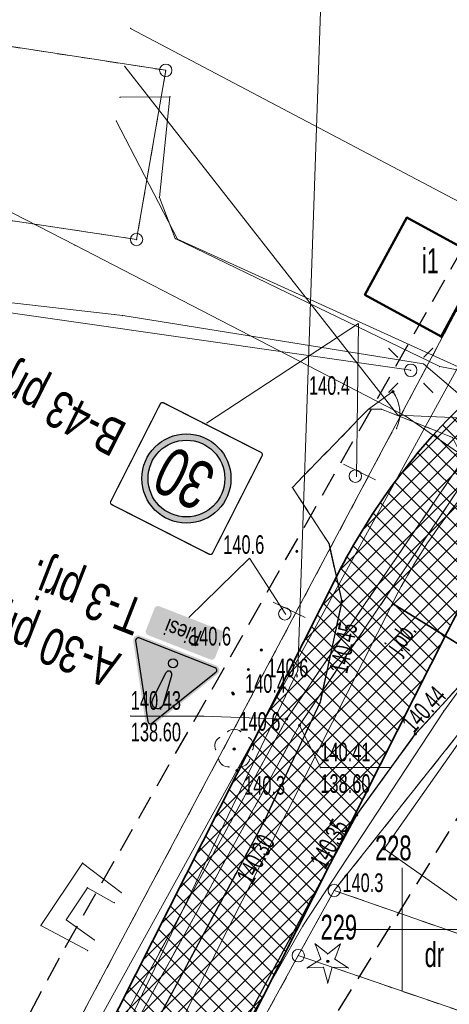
# Model space of a CAD drawing. Extents: x 6456700 to 6518119, y 5963420 to 5980059.
# Tile 34 of 256: x 6511653 to 6511671, y 5964046 to 5964086. Entities that reach past the tile are written whole.
import ezdxf
from ezdxf.enums import TextEntityAlignment as Align

# ---------------------------------------------------------------- set-up
doc = ezdxf.new("R2010")
doc.units = 0
doc.header["$MEASUREMENT"] = 0
for name, pattern in [('L_0_03', [1, 0.5, -0.5]), ('L_0_04', [1.5, 1, -0.5]), ('L_0_52', [1, 0.75, -0.25])]:
    doc.linetypes.add(name, pattern=pattern)
doc.layers.get('0').update_dxf_attribs({"color": 2, "linetype": 'CONTINUOUS', "lineweight": 5})
for name, color, linetype, lineweight in [('18mm Kreska ciągła', 7, 'CONTINUOUS', 18), ('202_punkt_graniczny', 7, 'CONTINUOUS', 18), ('210_oznaczenie_konturu_uzytku_gruntowego', 96, 'CONTINUOUS', 18), ('211_numer_dzialki_ewidencyjnej', 7, 'CONTINUOUS', 18), ('218_kontur_uzytku_gruntowego', 96, 'L_0_03', 18), ('219_dzialka_ewidencyjna', 7, 'CONTINUOUS', 18), ('312_budynek_ewidencyjny', 7, 'CONTINUOUS', 18), ('312_oznaczenie_budynku_ewidencyjnego_Atr117', 7, 'CONTINUOUS', 18), ('35mm Ciągła', 7, 'CONTINUOUS', 35), ('drzewo_iglaste', 7, 'CONTINUOUS', 18), ('drzewo_lisciaste', 7, 'CONTINUOUS', 18), ('furtka', 7, 'CONTINUOUS', 18), ('inna_budowla', 7, 'CONTINUOUS', 18), ('jezdnia', 7, 'CONTINUOUS', 18), ('jezdnia_Atr17', 7, 'CONTINUOUS', 18), ('kraweznik', 7, 'CONTINUOUS', 18), ('latarnia', 7, 'CONTINUOUS', 18), ('ogrodzenie_trwale', 7, 'CONTINUOUS', 18), ('pikieta_naturalna', 7, 'CONTINUOUS', 18), ('pikieta_naturalna_Atr2', 7, 'CONTINUOUS', 18), ('pikieta_sztuczna', 7, 'CONTINUOUS', 18), ('pikieta_sztuczna_Atr2', 7, 'CONTINUOUS', 18), ('przewod_elektroenergetyczny_podziemny', 7, 'CONTINUOUS', 18), ('przewod_kanalizacyjny', 7, 'CONTINUOUS', 18), ('przewod_kanalizacyjny___ob__projektowany', 7, 'CONTINUOUS', 18), ('przewod_wodociagowy', 7, 'CONTINUOUS', 18), ('przewod_wodociagowy___ob__projektowany', 7, 'CONTINUOUS', 18), ('rzedna', 7, 'CONTINUOUS', 18), ('rzedna_Atr2', 7, 'CONTINUOUS', 18), ('rzedna_Atr3', 7, 'CONTINUOUS', 18), ('sciana_oporowa__linia_', 7, 'CONTINUOUS', 18), ('siatka_krzyrzy', 7, 'CONTINUOUS', 18), ('Zakres', 7, 'CONTINUOUS', 18)]:
    doc.layers.add(name, color=color, linetype=linetype, lineweight=lineweight)
doc.layers.add('ZNAKI_PIONOWE', color=7, linetype='CONTINUOUS')
doc.styles.add('A_TEXT', font='arial.ttf', dxfattribs={"width": 0.7})
doc.styles.get("Standard").update_dxf_attribs({"font": 'txt', "width": 0.75})

# ---------------------------------------------------------------- blocks, each defined once
blk = doc.blocks.new('mdcp_nowa')
at = {"layer": 'drzewo_iglaste', "linetype": 'Continuous', "lineweight": 18, "true_color": 0x009900}
blk.add_hatch(color=94, dxfattribs=at).paths.add_polyline_path([(6494396.99, 5980498.67, 1), (6494396.99, 5980498.77, 1)])
at = {"layer": 'drzewo_lisciaste', "linetype": 'Continuous', "lineweight": 18, "true_color": 0x009900}
blk.add_hatch(color=94, dxfattribs=at).paths.add_polyline_path([(6494393.21, 5980507.24, 1), (6494393.21, 5980507.34, 1)])
at = {"layer": 'pikieta_naturalna', "linetype": 'Continuous', "lineweight": 18, "true_color": 0x000000}
for points in [[(6494401.57, 5980523.905, 1), (6494401.57, 5980523.995, 1)], [(6494399.62, 5980521.675, 1), (6494399.62, 5980521.765, 1)], [(6494395.74, 5980515.225, 1), (6494395.74, 5980515.315, 1)], [(6494394.31, 5980511.245, 1), (6494394.31, 5980511.335, 1)], [(6494393.78, 5980510.455, 1), (6494393.78, 5980510.545, 1)], [(6494393.15, 5980509.515, 1), (6494393.15, 5980509.605, 1)], [(6494393.18, 5980509.465, 1), (6494393.18, 5980509.555, 1)], [(6494393.32, 5980506.375, 1), (6494393.32, 5980506.465, 1)], [(6494399.27, 5980503.215, 1), (6494399.27, 5980503.305, 1)]]:
    blk.add_hatch(color=18, dxfattribs=at).paths.add_polyline_path(points)
at = {"layer": 'pikieta_sztuczna', "linetype": 'Continuous', "lineweight": 18, "true_color": 0x000000}
for points in [[(6494397.56, 5980513.205, 1), (6494397.56, 5980513.295, 1)], [(6494400.53, 5980507.855, 1), (6494400.53, 5980507.945, 1)], [(6494398.16, 5980504.585, 1), (6494398.16, 5980504.675, 1)], [(6494394.43, 5980504.365, 1), (6494394.43, 5980504.455, 1)]]:
    blk.add_hatch(color=18, dxfattribs=at).paths.add_polyline_path(points)
at = {"layer": 'rzedna', "linetype": 'Continuous', "lineweight": 18, "true_color": 0x000000}
for points in [[(6494395.33, 5980508.455, 1), (6494395.33, 5980508.545, 1)], [(6494395.85, 5980508.205, 1), (6494395.85, 5980508.295, 1)]]:
    blk.add_hatch(color=18, dxfattribs=at).paths.add_polyline_path(points)
at = {"layer": '202_punkt_graniczny', "color": 7, "linetype": 'Continuous', "lineweight": 18}
for centre in [(6494390.45, 5980534.69), (6494389.27, 5980527.86), (6494397.25, 5980501.58), (6494395.8, 5980498.95)]:
    blk.add_circle(centre, 0.25, dxfattribs=at)
at = {"layer": '202_punkt_graniczny'}
for p in [(6494390.45, 5980534.69), (6494389.27, 5980527.86), (6494397.25, 5980501.58), (6494395.8, 5980498.95)]:
    blk.add_point(p, dxfattribs=at)
at = {"layer": '218_kontur_uzytku_gruntowego', "lineweight": 18, "flags": 128}
for points in [[(6494381.13, 5980536.12), (6494390.45, 5980534.69)], [(6494390.45, 5980534.69), (6494389.27, 5980527.86)], [(6494384.79, 5980492.28), (6494405.88, 5980531.92)], [(6494389.27, 5980527.86), (6494380.07, 5980529.25)], [(6494405.82, 5980512.38), (6494397.25, 5980501.58)], [(6494397.25, 5980501.58), (6494395.8, 5980498.95)], [(6494405.04, 5980498.87), (6494397.25, 5980501.58)], [(6494395.8, 5980498.95), (6494391.19, 5980490.56)], [(6494411.88, 5980493.45), (6494395.8, 5980498.95)]]:
    blk.add_lwpolyline(points, dxfattribs=at)
at = {"layer": '218_kontur_uzytku_gruntowego'}
for p in [(6494390.45, 5980534.69), (6494390.45, 5980534.69), (6494389.27, 5980527.86), (6494389.27, 5980527.86), (6494397.25, 5980501.58), (6494397.25, 5980501.58), (6494397.25, 5980501.58), (6494397.25, 5980501.58), (6494397.25, 5980501.58), (6494397.25, 5980501.58), (6494395.8, 5980498.95), (6494395.8, 5980498.95), (6494395.8, 5980498.95), (6494395.8, 5980498.95), (6494395.8, 5980498.95), (6494395.8, 5980498.95)]:
    blk.add_point(p, dxfattribs=at)
at = {"layer": '219_dzialka_ewidencyjna', "color": 3, "linetype": 'Continuous', "lineweight": 18, "flags": 128}
for points in [[(6494390.45, 5980534.69), (6494381.13, 5980536.12)], [(6494389.27, 5980527.86), (6494390.45, 5980534.69)], [(6494384.79, 5980492.28), (6494405.88, 5980531.92)], [(6494380.07, 5980529.25), (6494389.27, 5980527.86)], [(6494405.82, 5980512.38), (6494397.25, 5980501.58)], [(6494397.25, 5980501.58), (6494395.8, 5980498.95)], [(6494397.25, 5980501.58), (6494405.04, 5980498.87)], [(6494395.8, 5980498.95), (6494391.19, 5980490.56)], [(6494395.8, 5980498.95), (6494411.88, 5980493.45)]]:
    blk.add_lwpolyline(points, dxfattribs=at)
at = {"layer": '219_dzialka_ewidencyjna', "color": 3}
for p in [(6494390.45, 5980534.69), (6494390.45, 5980534.69), (6494389.27, 5980527.86), (6494389.27, 5980527.86), (6494397.25, 5980501.58), (6494397.25, 5980501.58), (6494397.25, 5980501.58), (6494395.8, 5980498.95), (6494395.8, 5980498.95), (6494395.8, 5980498.95)]:
    blk.add_point(p, dxfattribs=at)
at = {"layer": '312_budynek_ewidencyjny', "color": 7, "linetype": 'Continuous', "lineweight": 50, "flags": 128}
for points in [[(6494398.48, 5980525.63), (6494400.18, 5980528.75)], [(6494400.18, 5980528.75), (6494403.27, 5980527.07)], [(6494403.27, 5980527.07), (6494401.57, 5980523.95)], [(6494401.57, 5980523.95), (6494398.48, 5980525.63)]]:
    blk.add_lwpolyline(points, dxfattribs=at)
at = {"layer": '312_budynek_ewidencyjny'}
for p in [(6494400.18, 5980528.75), (6494400.18, 5980528.75), (6494398.48, 5980525.63), (6494398.48, 5980525.63), (6494401.57, 5980523.95), (6494401.57, 5980523.95)]:
    blk.add_point(p, dxfattribs=at)
at = {"layer": 'drzewo_iglaste', "color": 94, "linetype": 'Continuous', "lineweight": 13, "flags": 128}
for points in [[(6494396.707, 5980498.813), (6494396.478, 5980499.426)], [(6494396.478, 5980499.426), (6494396.99, 5980499.019)], [(6494396.99, 5980499.019), (6494397.502, 5980499.426)], [(6494397.502, 5980499.426), (6494397.273, 5980498.813)], [(6494396.162, 5980498.452), (6494396.707, 5980498.813)], [(6494397.273, 5980498.813), (6494397.818, 5980498.452)], [(6494396.815, 5980498.48), (6494396.162, 5980498.452)], [(6494396.99, 5980497.85), (6494396.815, 5980498.48)], [(6494397.165, 5980498.48), (6494396.99, 5980497.85)], [(6494397.818, 5980498.452), (6494397.165, 5980498.48)]]:
    blk.add_lwpolyline(points, dxfattribs=at)
at = {"layer": 'drzewo_iglaste', "color": 94, "linetype": 'Continuous', "lineweight": 18}
blk.add_circle((6494396.99, 5980498.72), 0.05, dxfattribs=at)
at = {"layer": 'drzewo_iglaste'}
for p in [(6494396.478, 5980499.426), (6494396.478, 5980499.426), (6494397.502, 5980499.426), (6494397.502, 5980499.426), (6494396.707, 5980498.813), (6494396.707, 5980498.813), (6494396.99, 5980499.019), (6494396.99, 5980499.019), (6494396.99, 5980498.72), (6494397.273, 5980498.813), (6494397.273, 5980498.813), (6494396.162, 5980498.452), (6494396.162, 5980498.452), (6494396.815, 5980498.48), (6494396.815, 5980498.48), (6494397.165, 5980498.48), (6494397.165, 5980498.48), (6494397.818, 5980498.452), (6494397.818, 5980498.452), (6494396.99, 5980497.85), (6494396.99, 5980497.85)]:
    blk.add_point(p, dxfattribs=at)
at = {"layer": 'drzewo_lisciaste', "color": 94, "linetype": 'Continuous', "lineweight": 18}
blk.add_circle((6494393.21, 5980507.29), 0.05, dxfattribs=at)
at = {"layer": 'drzewo_lisciaste', "color": 94, "linetype": 'Continuous', "lineweight": 13}
for centre, start, end in [((6494393.21, 5980507.69), 49.272, 130.728), ((6494392.83, 5980507.414), 121.308, 202.548), ((6494393.59, 5980507.414), 337.452, 58.692), ((6494392.975, 5980506.966), 193.221, 274.871), ((6494393.445, 5980506.966), 265.129, 346.779)]:
    blk.add_arc(centre, 0.4, start, end, dxfattribs=at)
at = {"layer": 'drzewo_lisciaste'}
for p in [(6494392.949, 5980507.993), (6494393.21, 5980508.09), (6494393.471, 5980507.993), (6494392.45, 5980507.538), (6494392.622, 5980507.756), (6494393.798, 5980507.756), (6494393.97, 5980507.538), (6494392.461, 5980507.261), (6494393.21, 5980507.29), (6494393.959, 5980507.261), (6494392.586, 5980506.875), (6494392.74, 5980506.642), (6494393.68, 5980506.642), (6494393.834, 5980506.875), (6494393.009, 5980506.567), (6494393.411, 5980506.567)]:
    blk.add_point(p, dxfattribs=at)
at = {"layer": 'furtka', "color": 7, "linetype": 'Continuous', "lineweight": 18, "flags": 128}
blk.add_lwpolyline([(6494399.62, 5980521.72), (6494398.63, 5980521.01)], dxfattribs=at)
at = {"layer": 'furtka', "color": 7, "linetype": 'Continuous', "lineweight": 18}
blk.add_arc((6494398.402, 5980520.845), 1.5, 335.647, 35.647, dxfattribs=at)
at = {"layer": 'furtka'}
for p in [(6494399.62, 5980521.72), (6494399.621, 5980521.719), (6494398.63, 5980521.01), (6494399.894, 5980520.993), (6494399.768, 5980520.226)]:
    blk.add_point(p, dxfattribs=at)
at = {"layer": 'inna_budowla', "color": 7, "linetype": 'Continuous', "lineweight": 18, "flags": 128}
blk.add_lwpolyline([(6494403.52, 5980509.3), (6494408.7, 5980505.65), (6494404.45, 5980499.61), (6494399.27, 5980503.26)], close=True, dxfattribs=at)
at = {"layer": 'inna_budowla'}
blk.add_point((6494399.27, 5980503.26), dxfattribs=at)
at = {"layer": 'jezdnia', "color": 7, "linetype": 'L_0_52', "lineweight": 18, "flags": 128}
for points in [[(6494379.042, 5980205.355), (6494370.45, 5980215.77), (6494359.26, 5980229.24), (6494350.5, 5980239.82), (6494339.7, 5980252.95), (6494336.61, 5980259.13), (6494333.07, 5980266.18), (6494330.52, 5980271.55), (6494329.52, 5980273.86), (6494327.36, 5980280.45), (6494325.85, 5980287.51), (6494325.03, 5980292.79), (6494325.01, 5980298.89), (6494326.29, 5980307.39), (6494327.89, 5980313.55), (6494331.08, 5980323.3), (6494333.2, 5980329.82), (6494336.64, 5980339.86), (6494338.43, 5980344.74), (6494343.18, 5980357.69), (6494347.78, 5980370.45), (6494349.48, 5980375.48), (6494354.04, 5980390.75), (6494352.32, 5980395.68), (6494357.03, 5980411.08), (6494361.23, 5980414.73), (6494366, 5980430.68), (6494370.3, 5980444.82), (6494371.15, 5980446.91), (6494375.47, 5980461.29), (6494375.75, 5980465.48), (6494375.18, 5980467.78), (6494374.35, 5980469.42), (6494371.15, 5980471.55), (6494375.07, 5980474.78), (6494376.5, 5980474.51), (6494378.65, 5980474.86), (6494379.97, 5980476.75), (6494382.89, 5980482.91), (6494394.43, 5980504.41), (6494396.68, 5980509.18), (6494397.56, 5980513.25), (6494397.03, 5980515.6), (6494395.56, 5980517.85), (6494398.63, 5980521.01), (6494399.16, 5980521.01), (6494402.03, 5980519.87), (6494404.28, 5980515.27), (6494407.43, 5980515.58), (6494404.79, 5980512.24), (6494403.37, 5980510.89), (6494402.78, 5980510.36), (6494400.53, 5980507.9), (6494398.16, 5980504.63), (6494391.04, 5980491.44), (6494385.61, 5980481.01), (6494383.82, 5980476.78), (6494378.9, 5980461.73), (6494373.96, 5980446.06), (6494373.47, 5980443.93), (6494369.12, 5980430), (6494367.09, 5980423.07), (6494366.46, 5980420.98), (6494364.17, 5980413.15), (6494352.58, 5980374.75), (6494350.86, 5980369.56), (6494346.16, 5980356.53), (6494340.78, 5980341.91), (6494336.32, 5980328.77), (6494333.97, 5980321.61), (6494330.37, 5980310.3), (6494329.56, 5980306.83), (6494328.8, 5980302.75), (6494328.17, 5980297.83), (6494328.48, 5980291.97), (6494329.06, 5980287.64), (6494330.85, 5980279.62), (6494332.58, 5980274.8), (6494333.58, 5980272.52), (6494336.35, 5980266.75), (6494340.04, 5980259.2), (6494342.54, 5980254.89), (6494352.41, 5980242.52), (6494362.09, 5980230.97), (6494370.78, 5980220.42), (6494371.58, 5980219.4), (6494373.43, 5980217.24), (6494381.565, 5980207.291)], [(6494333.07, 5980266.18), (6494330.52, 5980271.55), (6494329.52, 5980273.86), (6494327.36, 5980280.45), (6494325.85, 5980287.51), (6494325.03, 5980292.79), (6494325.01, 5980298.89), (6494326.29, 5980307.39), (6494327.89, 5980313.55), (6494331.08, 5980323.3), (6494333.2, 5980329.82), (6494336.64, 5980339.86), (6494338.43, 5980344.74), (6494343.18, 5980357.69), (6494347.78, 5980370.45), (6494349.48, 5980375.48), (6494354.04, 5980390.75), (6494352.32, 5980395.68), (6494357.03, 5980411.08), (6494361.23, 5980414.73), (6494366, 5980430.68), (6494370.3, 5980444.82), (6494371.15, 5980446.91), (6494375.47, 5980461.29), (6494375.75, 5980465.48), (6494375.18, 5980467.78), (6494374.35, 5980469.42), (6494371.15, 5980471.55), (6494375.07, 5980474.78), (6494376.5, 5980474.51), (6494378.65, 5980474.86), (6494379.97, 5980476.75), (6494382.89, 5980482.91), (6494394.43, 5980504.41), (6494396.68, 5980509.18), (6494397.56, 5980513.25), (6494397.03, 5980515.6), (6494395.56, 5980517.85), (6494398.63, 5980521.01), (6494399.16, 5980521.01), (6494402.03, 5980519.87), (6494404.28, 5980515.27), (6494407.43, 5980515.58), (6494404.79, 5980512.24), (6494403.37, 5980510.89), (6494402.78, 5980510.36), (6494400.53, 5980507.9), (6494398.16, 5980504.63), (6494391.04, 5980491.44), (6494385.61, 5980481.01), (6494383.82, 5980476.78), (6494378.9, 5980461.73), (6494373.96, 5980446.06), (6494373.47, 5980443.93), (6494369.12, 5980430), (6494367.09, 5980423.07), (6494366.46, 5980420.98), (6494364.17, 5980413.15), (6494352.58, 5980374.75), (6494350.86, 5980369.56), (6494346.16, 5980356.53), (6494340.78, 5980341.91), (6494336.32, 5980328.77), (6494333.97, 5980321.61), (6494330.37, 5980310.3), (6494329.56, 5980306.83), (6494328.8, 5980302.75), (6494328.17, 5980297.83), (6494328.48, 5980291.97), (6494329.06, 5980287.64), (6494330.85, 5980279.62), (6494332.58, 5980274.8), (6494333.58, 5980272.52), (6494336.35, 5980266.75), (6494339.19, 5980259.41), (6494334.28, 5980263.76)]]:
    blk.add_lwpolyline(points, close=True, dxfattribs=at)
at = {"layer": 'jezdnia'}
for p in [(6494398.63, 5980521.01), (6494398.63, 5980521.01), (6494399.16, 5980521.01), (6494399.16, 5980521.01), (6494395.56, 5980517.85), (6494395.56, 5980517.85), (6494397.03, 5980515.6), (6494397.03, 5980515.6), (6494397.56, 5980513.25), (6494397.56, 5980513.25), (6494396.68, 5980509.18), (6494396.68, 5980509.18), (6494400.53, 5980507.9), (6494400.53, 5980507.9), (6494398.16, 5980504.63), (6494398.16, 5980504.63), (6494394.43, 5980504.41), (6494394.43, 5980504.41)]:
    blk.add_point(p, dxfattribs=at)
at = {"layer": 'kraweznik', "color": 7, "linetype": 'Continuous', "lineweight": 25, "flags": 128}
for points in [[(6494397.03, 5980515.6), (6494397.56, 5980513.25), (6494396.68, 5980509.18), (6494394.43, 5980504.41), (6494382.89, 5980482.91), (6494379.97, 5980476.75), (6494378.65, 5980474.86), (6494376.5, 5980474.51), (6494375.07, 5980474.78)], [(6494330.37, 5980310.3), (6494333.97, 5980321.61), (6494336.32, 5980328.77), (6494340.78, 5980341.91), (6494346.16, 5980356.53), (6494350.86, 5980369.56), (6494352.58, 5980374.75), (6494364.17, 5980413.15), (6494366.46, 5980420.98), (6494367.09, 5980423.07), (6494373.47, 5980443.93), (6494373.96, 5980446.06), (6494378.9, 5980461.73), (6494383.82, 5980476.78), (6494385.61, 5980481.01), (6494391.04, 5980491.44), (6494398.16, 5980504.63), (6494400.53, 5980507.9), (6494402.78, 5980510.36), (6494403.37, 5980510.89), (6494404.79, 5980512.24)]]:
    blk.add_lwpolyline(points, dxfattribs=at)
at = {"layer": 'kraweznik'}
for p in [(6494397.03, 5980515.6), (6494397.56, 5980513.25), (6494396.68, 5980509.18), (6494400.53, 5980507.9), (6494398.16, 5980504.63), (6494394.43, 5980504.41)]:
    blk.add_point(p, dxfattribs=at)
at = {"layer": 'latarnia', "color": 7, "linetype": 'Continuous', "lineweight": 13, "flags": 128}
for points in [[(6494399.81, 5980523.111), (6494399.457, 5980523.464)], [(6494400.871, 5980523.111), (6494401.224, 5980523.464)], [(6494399.81, 5980522.05), (6494399.457, 5980521.697)], [(6494400.871, 5980522.05), (6494401.224, 5980521.697)]]:
    blk.add_lwpolyline(points, dxfattribs=at)
at = {"layer": 'latarnia', "color": 7, "linetype": 'Continuous', "lineweight": 13}
blk.add_circle((6494400.34, 5980522.58), 0.25, dxfattribs=at)
at = {"layer": 'latarnia'}
for p in [(6494399.457, 5980523.464), (6494401.224, 5980523.464), (6494399.81, 5980523.111), (6494400.871, 5980523.111), (6494400.34, 5980522.58), (6494399.81, 5980522.05), (6494400.871, 5980522.05), (6494399.457, 5980521.697), (6494401.224, 5980521.697)]:
    blk.add_point(p, dxfattribs=at)
at = {"layer": 'ogrodzenie_trwale'}
for p in [(6494401.57, 5980523.95), (6494399.62, 5980521.72), (6494395.56, 5980517.85), (6494395.74, 5980515.27), (6494393.78, 5980510.5), (6494393.18, 5980509.51), (6494393.18, 5980509.51), (6494393.18, 5980509.51)]:
    blk.add_point(p, dxfattribs=at)
at = {"layer": 'pikieta_naturalna', "color": 7, "linetype": 'Continuous', "lineweight": 18}
for centre in [(6494401.57, 5980523.95), (6494399.62, 5980521.72), (6494395.74, 5980515.27), (6494394.31, 5980511.29), (6494393.78, 5980510.5), (6494393.15, 5980509.56), (6494393.18, 5980509.51), (6494393.32, 5980506.42), (6494399.27, 5980503.26)]:
    blk.add_circle(centre, 0.045, dxfattribs=at)
at = {"layer": 'pikieta_naturalna'}
for p in [(6494401.57, 5980523.95), (6494399.62, 5980521.72), (6494395.74, 5980515.27), (6494394.31, 5980511.29), (6494393.78, 5980510.5), (6494393.15, 5980509.56), (6494393.18, 5980509.51), (6494393.32, 5980506.42), (6494399.27, 5980503.26)]:
    blk.add_point(p, dxfattribs=at)
at = {"layer": 'pikieta_sztuczna', "color": 7, "linetype": 'Continuous', "lineweight": 18}
for centre in [(6494397.56, 5980513.25), (6494400.53, 5980507.9), (6494398.16, 5980504.63), (6494394.43, 5980504.41)]:
    blk.add_circle(centre, 0.045, dxfattribs=at)
at = {"layer": 'pikieta_sztuczna'}
for p in [(6494397.56, 5980513.25), (6494400.53, 5980507.9), (6494398.16, 5980504.63), (6494394.43, 5980504.41)]:
    blk.add_point(p, dxfattribs=at)
at = {"layer": 'przewod_elektroenergetyczny_podziemny', "color": 1, "linetype": 'Continuous', "lineweight": 18, "flags": 128}
for points in [[(6494382.27, 5980535.77), (6494377.2, 5980536.55), (6494375.92, 5980528.64), (6494375.74, 5980526.27), (6494388.71, 5980524.79), (6494400.86, 5980522.84), (6494406.03, 5980518.42), (6494407.08, 5980517.13), (6494407.01, 5980516.12), (6494405.75, 5980514.43), (6494401.67, 5980508.82), (6494395.99, 5980500.15), (6494390.99, 5980491.39), (6494384.57, 5980479.51), (6494384.48, 5980478.4), (6494382.76, 5980473.26), (6494378.35, 5980458.67), (6494374.63, 5980446.16), (6494370.95, 5980434.41), (6494367.5, 5980422.96)], [(6494389.03, 5980536.38), (6494403.78, 5980528.6), (6494403.8, 5980523.68), (6494425.4, 5980520.14), (6494434.55, 5980526.48)], [(6494388.79, 5980534.85), (6494399.82, 5980520.77), (6494421.11, 5980519.85), (6494423.4, 5980517.07), (6494423.32, 5980515.86)], [(6494388.6, 5980533.6), (6494390.62, 5980533.62), (6494390.19, 5980529.56), (6494390.83, 5980527.9), (6494401.51, 5980522.73), (6494420.67, 5980519.06), (6494434.61, 5980515.67)], [(6494356.13, 5980416.88), (6494356.96, 5980416.54), (6494367.43, 5980447), (6494372.59, 5980465.3), (6494379.14, 5980481.92), (6494385.73, 5980492.67), (6494393.32, 5980506.42), (6494402.25, 5980522.72), (6494390.92, 5980527.88), (6494388.45, 5980532.65)], [(6494400.34, 5980522.58), (6494363.89, 5980527.81)]]:
    blk.add_lwpolyline(points, dxfattribs=at)
at = {"layer": 'przewod_elektroenergetyczny_podziemny'}
for p in [(6494389.03, 5980536.38), (6494388.79, 5980534.85), (6494388.6, 5980533.6), (6494390.62, 5980533.62), (6494388.45, 5980532.65), (6494390.19, 5980529.56), (6494390.83, 5980527.9), (6494390.92, 5980527.88), (6494388.71, 5980524.79), (6494400.34, 5980522.58), (6494400.86, 5980522.84), (6494401.51, 5980522.73), (6494399.82, 5980520.77), (6494401.67, 5980508.82), (6494393.32, 5980506.42), (6494395.99, 5980500.15)]:
    blk.add_point(p, dxfattribs=at)
at = {"layer": 'przewod_kanalizacyjny', "color": 34, "linetype": 'Continuous', "lineweight": 18, "flags": 128}
for points in [[(6494512.58, 5980664.36), (6494475.85, 5980648.08), (6494448.95, 5980640.08), (6494435.82, 5980630.74), (6494434, 5980628.21), (6494423.39, 5980591.02), (6494422.96, 5980583.93), (6494407.05, 5980559.11), (6494413.79, 5980555.59), (6494408.53, 5980527.9), (6494395.33, 5980508.5), (6494379.99, 5980480.33), (6494362.15, 5980422.68)], [(6494396.94, 5980544.11), (6494395.78, 5980510.46), (6494386.53, 5980491.22), (6494365.69, 5980445.16)]]:
    blk.add_lwpolyline(points, dxfattribs=at)
at = {"layer": 'przewod_kanalizacyjny'}
for p in [(6494395.78, 5980510.46), (6494395.33, 5980508.5)]:
    blk.add_point(p, dxfattribs=at)
at = {"layer": 'przewod_kanalizacyjny___ob__projektowany', "color": 34, "linetype": 'L_0_52', "lineweight": 18, "flags": 128}
for points in [[(6494408.53, 5980527.9), (6494395.33, 5980508.5)], [(6494395.33, 5980508.5), (6494379.99, 5980480.33)]]:
    blk.add_lwpolyline(points, dxfattribs=at)
at = {"layer": 'przewod_kanalizacyjny___ob__projektowany'}
blk.add_point((6494395.33, 5980508.5), dxfattribs=at)
blk.add_point((6494395.33, 5980508.5), dxfattribs=at)
at = {"layer": 'przewod_wodociagowy', "color": 5, "linetype": 'Continuous', "lineweight": 18, "flags": 128}
for points in [[(6494513.5, 5980663.95), (6494476.06, 5980647.42), (6494449.16, 5980639.62), (6494440.37, 5980633.47), (6494436.09, 5980630.48), (6494434.52, 5980628.04), (6494423.72, 5980591.82), (6494423.49, 5980583.76), (6494407.79, 5980559.35), (6494414.54, 5980555.87), (6494409.04, 5980527.84), (6494395.85, 5980508.25), (6494380.37, 5980480.1), (6494362.54, 5980422.62), (6494348.35, 5980374.02), (6494335.97, 5980340.4), (6494332.73, 5980341.36), (6494294.76, 5980353), (6494262.61, 5980362.71)], [(6494420.8, 5980506.39), (6494400.11, 5980520.74), (6494386.79, 5980527.63), (6494383.81, 5980529.17)]]:
    blk.add_lwpolyline(points, dxfattribs=at)
at = {"layer": 'przewod_wodociagowy'}
for p in [(6494386.79, 5980527.63), (6494400.11, 5980520.74), (6494395.85, 5980508.25)]:
    blk.add_point(p, dxfattribs=at)
at = {"layer": 'przewod_wodociagowy___ob__projektowany', "color": 5, "linetype": 'L_0_52', "lineweight": 18, "flags": 128}
for points in [[(6494409.04, 5980527.84), (6494395.85, 5980508.25)], [(6494395.85, 5980508.25), (6494380.37, 5980480.1)]]:
    blk.add_lwpolyline(points, dxfattribs=at)
at = {"layer": 'przewod_wodociagowy___ob__projektowany'}
blk.add_point((6494395.85, 5980508.25), dxfattribs=at)
blk.add_point((6494395.85, 5980508.25), dxfattribs=at)
at = {"layer": 'rzedna', "color": 7, "linetype": 'Continuous', "lineweight": 18}
for centre in [(6494395.33, 5980508.5), (6494395.85, 5980508.25)]:
    blk.add_circle(centre, 0.045, dxfattribs=at)
at = {"layer": 'rzedna'}
for p in [(6494395.33, 5980508.5), (6494395.85, 5980508.25)]:
    blk.add_point(p, dxfattribs=at)
at = {"layer": 'rzedna_Atr2', "color": 7, "linetype": 'Continuous', "lineweight": 18, "flags": 128}
for points in [[(6494395.33, 5980508.5), (6494391.95, 5980508.62), (6494389.038, 5980508.62)], [(6494395.85, 5980508.25), (6494396.69, 5980506.54), (6494399.507, 5980506.54)]]:
    blk.add_lwpolyline(points, dxfattribs=at)
at = {"layer": 'rzedna_Atr2'}
for p in [(6494389.038, 5980508.62), (6494391.95, 5980508.62), (6494395.33, 5980508.5), (6494395.85, 5980508.25), (6494396.69, 5980506.54), (6494399.507, 5980506.54)]:
    blk.add_point(p, dxfattribs=at)
at = {"layer": 'sciana_oporowa__linia_', "color": 7, "linetype": 'Continuous', "lineweight": 18, "flags": 128}
for points in [[(6494387.301, 5980499.156), (6494385.409, 5980500.165), (6494387.093, 5980502.687), (6494388.651, 5980501.497)], [(6494387.559, 5980499.584), (6494386.431, 5980500.395), (6494387.287, 5980501.693), (6494388.369, 5980501.083)]]:
    blk.add_lwpolyline(points, dxfattribs=at)
at = {"layer": 'sciana_oporowa__linia_'}
for p in [(6494387.093, 5980502.687), (6494387.287, 5980501.693), (6494388.651, 5980501.497), (6494388.369, 5980501.083), (6494386.431, 5980500.395), (6494385.409, 5980500.165), (6494387.559, 5980499.584), (6494387.301, 5980499.156)]:
    blk.add_point(p, dxfattribs=at)
at = {"layer": 'siatka_krzyrzy', "linetype": 'Continuous', "lineweight": 18, "flags": 128}
for points in [[(6494400, 5980497.5), (6494400, 5980502.5)], [(6494397.5, 5980500), (6494402.5, 5980500)]]:
    blk.add_lwpolyline(points, dxfattribs=at)
at = {"layer": 'Zakres', "linetype": 'L_0_04', "lineweight": 25, "flags": 128}
blk.add_lwpolyline([(6495113.77, 5985050.22), (6495121.12, 5984877.07), (6495125.76, 5984757.87), (6495129.89, 5984649.81), (6495141.08, 5984611.3), (6495145.77, 5984544.53), (6495147.36, 5984487.27), (6495157.22, 5984392.07), (6495162.95, 5984387.45), (6495180.24, 5984384.16), (6495229.5, 5984386.61), (6495251.65, 5984373.41), (6495258.77, 5984357.12), (6495255.44, 5984330.44), (6495250.77, 5984304.39), (6495252.21, 5984282.78), (6495255.46, 5984256.45), (6495254.94, 5984238.25), (6495266.4, 5984211), (6495277.24, 5984182.33), (6495294.2, 5984133.19), (6495300.94, 5984095.37), (6495313.24, 5984037.69), (6495317.44, 5983978.18), (6495300.35, 5983922.18), (6495282.35, 5983883.38), (6495266.21, 5983862.23), (6495242.03, 5983839.67), (6495211.11, 5983816.86), (6495158.26, 5983772.66), (6495130.6, 5983651.16), (6495116.31, 5983543.43), (6495129.51, 5983346.73), (6495134.58, 5983264.71), (6495139.64, 5983186.97), (6495193.25, 5983077.94), (6495199.2, 5983041.97), (6495206.23, 5983026), (6495208.96, 5983004.88), (6495202.27, 5982979.48), (6495202.42, 5982950.13), (6495209.35, 5982897.38), (6495215.97, 5982850.34), (6495228.6, 5982809.97), (6495226.85, 5982778.82), (6495225.04, 5982750.56), (6495220.26, 5982723.37), (6495226.54, 5982679.97), (6495206.06, 5982669.48), (6495192.68, 5982657.71), (6495184.57, 5982648.65), (6495174.78, 5982624.58), (6495164.23, 5982604.61), (6495150.7, 5982588.3), (6495137.69, 5982582.43), (6495118.26, 5982573.75), (6495100.35, 5982558.42), (6495090.36, 5982544.99), (6495075.87, 5982519.06), (6495060.83, 5982499.68), (6495049.41, 5982485.49), (6495035.07, 5982459.7), (6495006.7, 5982406.64), (6494980.89, 5982351.84), (6494944.35, 5982293.29), (6494925.72, 5982250.11), (6494905.2, 5982190.37), (6494898.43, 5982153.5), (6494879.51, 5982063.89), (6494864.14, 5981992.66), (6494816.93, 5981768.61), (6494777.79, 5981577.7), (6494739.84, 5981394.72), (6494718.65, 5981297.89), (6494716.45, 5981237.31), (6494738.62, 5981208.21), (6494776.48, 5981173.06), (6494817.16, 5981137.44), (6494847.63, 5981109.8), (6494877.39, 5981077.08), (6494912.75, 5981030.55), (6494916.06, 5981014.71), (6494903.86, 5980957.01), (6494916.13, 5980953.51), (6494892.32, 5980927.59), (6494850.7, 5980858.8), (6494806.81, 5980779.89), (6494785.1, 5980753.49), (6494715.22, 5980723.29), (6494679.96, 5980686.78), (6494651.35, 5980651.29), (6494549.14, 5980683.24), (6494511.84, 5980659.66), (6494443.61, 5980630.33), (6494428.78, 5980598.6), (6494431.58, 5980579.46), (6494420.56, 5980549.76), (6494416.45, 5980528.2), (6494403.86, 5980507.16), (6494388.89, 5980482.96), (6494365.32, 5980407.99), (6494335.67, 5980315.15), (6494332.29, 5980297.41), (6494335.1, 5980278.18), (6494347.25, 5980254.84), (6494336.79, 5980250.09), (6494300.04, 5980271.34), (6494320.8, 5980301.43), (6494336.81, 5980349.17), (6494344.85, 5980380.92), (6494360.85, 5980437.13), (6494374.18, 5980476.38), (6494386.14, 5980498.84), (6494403.02, 5980528.52), (6494411.33, 5980563.19), (6494420.84, 5980586.25), (6494420.25, 5980601.11), (6494434.95, 5980635.94), (6494446.75, 5980644.99), (6494465.77, 5980647.27), (6494513.02, 5980669.46), (6494507.85, 5980679.68), (6494547.89, 5980705.83), (6494570.06, 5980691.34), (6494636.17, 5980669.05), (6494706.14, 5980756.86), (6494742.78, 5980772.58), (6494798.53, 5980814.27), (6494826.12, 5980867.97), (6494849.57, 5980908.6), (6494845.35, 5980942.01), (6494853.94, 5980970.83), (6494891.08, 5980960.54), (6494890.11, 5980965.73), (6494903.94, 5981025.69), (6494869.98, 5981070.3), (6494770.97, 5981160.58), (6494728.18, 5981200.64), (6494706.13, 5981229.56), (6494707.94, 5981299.75), (6494728.84, 5981398.1), (6494767.06, 5981580.19), (6494806.17, 5981770.55), (6494854.36, 5981994.76), (6494869.73, 5982065.97), (6494888.61, 5982155.44), (6494891.67, 5982173.95), (6494895.82, 5982197.45), (6494916.38, 5982253.72), (6494935.47, 5982297.95), (6494954.97, 5982331.67), (6494972.09, 5982356.64), (6494997.76, 5982411.14), (6495026.29, 5982464.48), (6495041.09, 5982491.09), (6495052.99, 5982505.88), (6495067.51, 5982524.6), (6495081.94, 5982550.43), (6495092.99, 5982565.28), (6495112.86, 5982582.29), (6495133.59, 5982591.55), (6495144.48, 5982596.46), (6495155.87, 5982610.19), (6495165.7, 5982628.8), (6495175.96, 5982654.03), (6495185.62, 5982664.83), (6495200.4, 5982677.82), (6495212.49, 5982688.04), (6495209.64, 5982723.43), (6495215.22, 5982750.57), (6495216.87, 5982779.54), (6495218.31, 5982809.31), (6495206.86, 5982847.92), (6495199.44, 5982894.74), (6495192.11, 5982948.71), (6495190.16, 5982979.24), (6495183.47, 5983075.16), (6495129.79, 5983184.34), (6495124.6, 5983264.07), (6495119.53, 5983346.09), (6495106.27, 5983543.75), (6495120.74, 5983652.9), (6495148.75, 5983779.42), (6495204.15, 5983826.04), (6495273.41, 5983889.36), (6495288.53, 5983927.42), (6495300.83, 5983964.69), (6495303.91, 5983980.14), (6495301.32, 5984039.55), (6495291.1, 5984093.63), (6495284.5, 5984130.67), (6495267.84, 5984178.93), (6495257.12, 5984207.3), (6495244.96, 5984236.19), (6495244.79, 5984255.42), (6495242.25, 5984281.97), (6495240.71, 5984304.95), (6495245.55, 5984331.94), (6495248.51, 5984355.64), (6495243.77, 5984366.47), (6495226.98, 5984376.47), (6495179.54, 5984374.12), (6495158.61, 5984378.09), (6495147.7, 5984386.91), (6495137.38, 5984486.61), (6495135.78, 5984544.04), (6495131.18, 5984609.54), (6495119.95, 5984648.2), (6495115.76, 5984757.49), (6495111.12, 5984876.67), (6495103.73, 5985050.93), (6495109.36, 5985081.73), (6495120.41, 5985085.88)], close=True, dxfattribs=at)
at = {"layer": 'Zakres'}
blk.add_point((6494386.14, 5980498.84), dxfattribs=at)
at = {"layer": '210_oznaczenie_konturu_uzytku_gruntowego', "lineweight": 20, "width": 0.66}
blk.add_text('dr', height=1, dxfattribs=at).set_placement((6494400.9, 5980499.49), align=Align.TOP_LEFT)
at = {"layer": '211_numer_dzialki_ewidencyjnej', "color": 7, "lineweight": 20, "width": 0.66}
for s, p in [('228', (6494398.9, 5980503.8)), ('229', (6494396.7, 5980500.6))]:
    blk.add_text(s, height=1, dxfattribs=at).set_placement(p, align=Align.TOP_LEFT)
at = {"layer": '312_oznaczenie_budynku_ewidencyjnego_Atr117', "color": 7, "lineweight": 20, "width": 0.66}
blk.add_text('i1', height=1, dxfattribs=at).set_placement((6494400.79, 5980527.5), align=Align.TOP_LEFT)
at = {"layer": 'jezdnia_Atr17', "color": 7, "lineweight": 15, "width": 0.66}
blk.add_text('j.pb.', height=0.75, rotation=54.1, dxfattribs=at).set_placement((6494399.272, 5980511.5), align=Align.TOP_LEFT)
at = {"layer": 'pikieta_naturalna_Atr2', "color": 7, "lineweight": 15, "width": 0.66}
for s, p in [('140.4', (6494396.23, 5980522.34)), ('140.6', (6494392.77, 5980515.92)), ('140.6', (6494391.43, 5980512.22)), ('140.6', (6494394.55, 5980510.94)), ('140.4', (6494393.65, 5980510.31)), ('140.6', (6494393.42, 5980508.78)), ('140.3', (6494393.61, 5980506.2)), ('140.3', (6494397.58, 5980502.27))]:
    blk.add_text(s, height=0.75, dxfattribs=at).set_placement(p, align=Align.TOP_LEFT)
at = {"layer": 'pikieta_sztuczna_Atr2', "color": 7, "lineweight": 15, "width": 0.66}
for s, rotation, p in [('140.45', 77.8, (6494397.037, 5980510.459)), ('140.44', 47.6, (6494399.907, 5980508.406)), ('140.35', 61.6, (6494396.23, 5980502.756)), ('140.30', 61.8, (6494393.269, 5980502.135))]:
    blk.add_text(s, height=0.75, rotation=rotation, dxfattribs=at).set_placement(p, align=Align.TOP_LEFT)
at = {"layer": 'rzedna_Atr2', "color": 7, "lineweight": 15, "width": 0.66}
for s, p in [('140.43', (6494389.038, 5980509.628)), ('140.41', (6494396.69, 5980507.548))]:
    blk.add_text(s, height=0.75, dxfattribs=at).set_placement(p, align=Align.TOP_LEFT)
at = {"layer": 'rzedna_Atr3', "color": 7, "lineweight": 15, "width": 0.66}
for p in [(6494389.038, 5980508.353), (6494396.69, 5980506.272)]:
    blk.add_text('138.60', height=0.75, dxfattribs=at).set_placement(p, align=Align.TOP_LEFT)

msp = doc.modelspace()

# ---------------------------------------------------------------- hatches: boundary and pattern name
at = {"layer": 'ZNAKI_PIONOWE', "linetype": 'Continuous'}
h = msp.add_hatch(color=40, dxfattribs=at)
h.paths.add_polyline_path([(6511658.828, 5964061.952, -0.414214), (6511658.958, 5964062.009), (6511661.473, 5964061.026, -0.414214), (6511661.529, 5964060.896), (6511661.183, 5964060.012, -0.414213), (6511661.054, 5964059.955), (6511661.054, 5964059.955), (6511658.539, 5964060.938, -0.414214), (6511658.483, 5964061.068)])
h.paths.add_polyline_path([(6511661.286, 5964061.423), (6511659.173, 5964062.249), (6511659.538, 5964063.184), (6511661.652, 5964062.358)], flags=9)

# ---------------------------------------------------------------- next in the draw order: block references
at = {"linetype": 'ByBlock'}
msp.add_blockref('mdcp_nowa', (17268.786, -16450.998), dxfattribs=at)

# ---------------------------------------------------------------- next in the draw order: hatches: boundary and pattern name
at = {"layer": '18mm Kreska ciągła'}
h = msp.add_hatch(dxfattribs=at)
h.set_pattern_fill('ANSI37', color=252, scale=4)
h.set_pattern_definition([(45, (6511584.6482, 5963836.2328), (-0.3535534, 0.3535534), []), (135, (6511584.6482, 5963836.2328), (-0.3535534, -0.3535534), [])])
h.paths.add_polyline_path([(6511584.648, 5963839.097), (6511587.535, 5963843.228, 0.069403), (6511591.8, 5963851.597), (6511600.266, 5963876.098, 0.012898), (6511608.043, 5963900.635), (6511625.076, 5963959.619, -0.015188), (6511629.749, 5963974.13), (6511647.149, 5964023.028, -0.031483), (6511654.631, 5964040.489), (6511666.152, 5964063.296, -0.087781), (6511671.583, 5964070.546), (6511672.656, 5964071.552, 0.15074), (6511676.748, 5964078.72), (6511683.845, 5964110.525), (6511685.647, 5964109.419), (6511687.266, 5964102.897), (6511681.628, 5964077.631, -0.15074), (6511676.075, 5964067.903), (6511675.001, 5964066.898, 0.087781), (6511670.614, 5964061.041), (6511659.094, 5964038.235, 0.031483), (6511651.86, 5964021.352), (6511634.459, 5963972.454, 0.015188), (6511629.88, 5963958.231), (6511612.847, 5963899.248, -0.012898), (6511604.992, 5963874.465), (6511596.526, 5963849.964, -0.069403), (6511591.634, 5963840.364), (6511588.747, 5963836.233)])
at = {"layer": 'ZNAKI_PIONOWE'}
h = msp.add_hatch(color=12, dxfattribs=at)
h.dxf.hatch_style = 1
h.paths.add_polyline_path([(6511661.869, 5964067.212, 1), (6511658.269, 5964067.212, 1)])
h.paths.add_polyline_path([(6511658.519, 5964067.212, -1), (6511661.619, 5964067.212, -1)], flags=16)
h = msp.add_hatch(color=256, dxfattribs=at)
edge = h.paths.add_edge_path(flags=16)
edge.add_line((6511661.183, 5964060.012), (6511661.529, 5964060.896))
edge.add_arc((6511661.436, 5964060.933), 0.1, 338.6458, 428.6458)
edge.add_line((6511661.473, 5964061.026), (6511658.958, 5964062.009))
edge.add_arc((6511658.922, 5964061.916), 0.1, 68.6458, 158.6458)
edge.add_line((6511658.828, 5964061.952), (6511658.483, 5964061.068))
edge.add_arc((6511658.576, 5964061.031), 0.1, 158.6458, 248.6458)
edge.add_line((6511658.539, 5964060.938), (6511661.054, 5964059.955))
edge.add_arc((6511661.09, 5964060.048), 0.1, 248.6458, 338.6458)
edge = h.paths.add_edge_path()
edge.add_line((6511661.23, 5964059.993), (6511661.576, 5964060.878))
edge.add_arc((6511661.436, 5964060.933), 0.15, 338.6458, 428.6458)
edge.add_line((6511661.491, 5964061.072), (6511658.976, 5964062.056))
edge.add_arc((6511658.922, 5964061.916), 0.15, 68.6458, 158.6458)
edge.add_line((6511658.782, 5964061.971), (6511658.436, 5964061.086))
edge.add_arc((6511658.576, 5964061.031), 0.15, 158.6458, 248.6458)
edge.add_line((6511658.521, 5964060.891), (6511661.036, 5964059.908))
edge.add_arc((6511661.09, 5964060.048), 0.15, 248.6458, 338.6458)
at = {"layer": 'ZNAKI_PIONOWE', "linetype": 'Continuous'}
h = msp.add_hatch(color=12, dxfattribs=at)
edge = h.paths.add_edge_path()
edge.add_line((6511661.271, 5964059.665), (6511658.191, 5964060.869))
edge.add_arc((6511658.118, 5964060.683), 0.2, 428.6458, 548.6458)
edge.add_line((6511657.92, 5964060.653), (6511658.417, 5964057.383))
edge.add_arc((6511658.615, 5964057.413), 0.2, 188.6458, 308.6458)
edge.add_line((6511658.74, 5964057.257), (6511661.323, 5964059.322))
edge.add_arc((6511661.198, 5964059.478), 0.2, 308.6458, 428.6458)
edge = h.paths.add_edge_path(flags=16)
edge.add_line((6511661.234, 5964059.572), (6511658.154, 5964060.776))
edge.add_arc((6511658.118, 5964060.683), 0.1, 428.6458, 548.6458)
edge.add_line((6511658.019, 5964060.668), (6511658.516, 5964057.398))
edge.add_arc((6511658.615, 5964057.413), 0.1, 188.6458, 308.6458)
edge.add_line((6511658.677, 5964057.335), (6511661.26, 5964059.4))
edge.add_arc((6511661.198, 5964059.478), 0.1, 308.6458, 428.6458)
h = msp.add_hatch(color=40, dxfattribs=at)
h.paths.add_polyline_path([(6511658.154, 5964060.776, 0.57735), (6511658.019, 5964060.668), (6511658.516, 5964057.398, 0.57735), (6511658.677, 5964057.335), (6511661.26, 5964059.4, 0.57735), (6511661.234, 5964059.572)])
h.paths.add_polyline_path([(6511659.712, 5964059.751, -1), (6511659.346, 5964059.751, -1)], flags=16)
h.paths.add_polyline_path([(6511659.243, 5964059.369, -0.911506), (6511659.48, 5964059.276), (6511659.143, 5964058.105, -1.097085), (6511658.696, 5964058.28)], flags=16)
h = msp.add_hatch(color=7, dxfattribs=at)
h.paths.add_polyline_path([(6511658.696, 5964058.28, 1.097085), (6511659.143, 5964058.105), (6511659.48, 5964059.276, 0.911506), (6511659.243, 5964059.369)])
h.paths.add_polyline_path([(6511659.712, 5964059.751, 1), (6511659.346, 5964059.751, 1)])

# ---------------------------------------------------------------- next in the draw order: linework, layer by layer
at = {"layer": '18mm Kreska ciągła', "color": 4, "ltscale": 0.1}
msp.add_lwpolyline([(6511586.698, 5963837.665), (6511589.584, 5963841.796, 0.069403), (6511594.163, 5963850.781), (6511602.629, 5963875.281, 0.012898), (6511610.445, 5963899.941), (6511627.478, 5963958.925, -0.015188), (6511632.104, 5963973.292), (6511649.504, 5964022.19, -0.031483), (6511656.862, 5964039.362), (6511668.383, 5964062.168, -0.087781), (6511673.292, 5964068.722), (6511674.365, 5964069.728, 0.15074), (6511679.188, 5964078.176), (6511685.917, 5964108.332)], format="xyb", dxfattribs=at)
at = {"layer": '18mm Kreska ciągła'}
for points in [[(6511666.932, 5964067.283), (6511667.023, 5964073.47), (6511660.885, 5964069.443)], [(6511666.411, 5964067.786), (6511667.703, 5964067.158)], [(6511664.086, 5964061.725), (6511662.614, 5964064.001), (6511660.163, 5964061.607)], [(6511663.565, 5964062.228), (6511664.857, 5964061.6)]]:
    msp.add_lwpolyline(points, dxfattribs=at)
for centre in [(6511666.888, 5964067.308), (6511664.042, 5964061.75)]:
    msp.add_circle(centre, 0.252, dxfattribs=at)
at = {"layer": '35mm Ciągła'}
msp.add_line((6511668.383, 5964062.168), (6511694.025, 5964046.393), dxfattribs=at)
at = {"layer": '35mm Ciągła', "color": 6, "ltscale": 0.1}
for points in [[(6511591.8, 5963851.597), (6511600.266, 5963876.098, 0.012898), (6511608.043, 5963900.635), (6511625.076, 5963959.619, -0.015188), (6511629.749, 5963974.13), (6511647.149, 5964023.028, -0.031483), (6511654.631, 5964040.489), (6511666.152, 5964063.296, -0.087781), (6511671.583, 5964070.546), (6511672.656, 5964071.552, 0.15074), (6511676.748, 5964078.72), (6511683.845, 5964110.525)], [(6511687.266, 5964102.897), (6511681.628, 5964077.631, -0.15074), (6511676.075, 5964067.903), (6511675.001, 5964066.898, 0.087781), (6511670.614, 5964061.041), (6511659.094, 5964038.235, 0.031483), (6511651.86, 5964021.352), (6511634.459, 5963972.454, 0.015188), (6511629.88, 5963958.231), (6511612.847, 5963899.248, -0.012898), (6511604.992, 5963874.465), (6511596.526, 5963849.964, -0.069403)]]:
    msp.add_lwpolyline(points, format="xyb", dxfattribs=at)
at = {"layer": 'ZNAKI_PIONOWE', "color": 7, "linetype": 'Continuous'}
for p, q in [((6511658.696, 5964058.28), (6511659.243, 5964059.369)), ((6511659.143, 5964058.105), (6511659.48, 5964059.276))]:
    msp.add_line(p, q, dxfattribs=at)
at = {"layer": 'ZNAKI_PIONOWE', "color": 7, "linetype": 'Continuous', "const_width": 0.05, "flags": 128}
msp.add_lwpolyline([(6511657.014, 5964066.291, 0.414214), (6511657.058, 5964066.157), (6511660.991, 5964064.157, 0.414214), (6511661.125, 5964064.201), (6511663.124, 5964068.133, 0.414214), (6511663.081, 5964068.268), (6511659.148, 5964070.267, 0.414214), (6511659.014, 5964070.224)], format="xyb", close=True, dxfattribs=at)
at = {"layer": 'ZNAKI_PIONOWE'}
msp.add_lwpolyline([(6511661.234, 5964059.572), (6511658.154, 5964060.776, 0.57735), (6511658.019, 5964060.668), (6511658.516, 5964057.398, 0.57735), (6511658.677, 5964057.335), (6511661.26, 5964059.4, 0.57735)], format="xyb", close=True, dxfattribs=at)
at = {"layer": 'ZNAKI_PIONOWE', "color": 7, "linetype": 'Continuous'}
for centre, radius in [((6511660.069, 5964067.212), 1.8), ((6511660.069, 5964067.212), 1.55), ((6511659.529, 5964059.751), 0.183)]:
    msp.add_circle(centre, radius, dxfattribs=at)
for centre, radius, start, end in [((6511659.357, 5964059.312), 0.128, 343.9471, 153.3445), ((6511658.912, 5964058.172), 0.241, 153.3445, 343.9471)]:
    msp.add_arc(centre, radius, start, end, dxfattribs=at)

# ---------------------------------------------------------------- next in the draw order: texts
at = {"layer": 'ZNAKI_PIONOWE', "attachment_point": 1}
for s, insert, char_height, width, rotation in [('B-43 prj.', (6511657.06, 5964068.061), 1.5, 10.82, 153.0492), ('T-3 prj.', (6511657.926, 5964060.858), 1.5, 10.8158, 158.6458), ('A-30 prj.', (6511656.94, 5964058.715), 1.5, 10.82, 158.6458), ('{\\fSwis721 BT|b0|i0|c238|p34;Piesi}', (6511660.504, 5964060.417), 0.66, 3.65605, 158.6458)]:
    msp.add_mtext(s, dxfattribs=dict(at, insert=insert, char_height=char_height, width=width, rotation=rotation))
at = {"layer": 'ZNAKI_PIONOWE', "color": 7, "linetype": 'Continuous', "insert": (6511660.48, 5964065.859), "char_height": 1.9631, "width": 2.12, "attachment_point": 1, "rotation": 153.0492, "style": 'A_TEXT'}
msp.add_mtext('30', dxfattribs=at)

doc.saveas('drawing.dxf')
